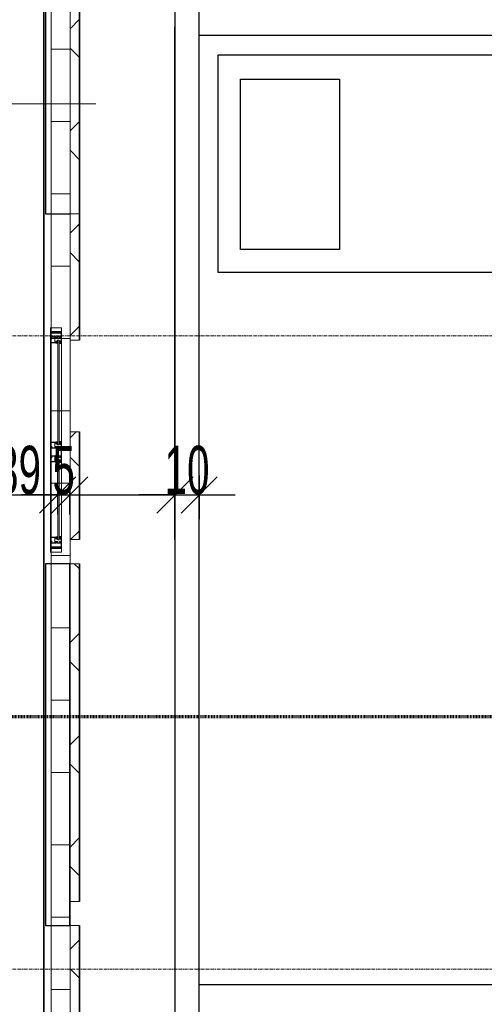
# Model space of a CAD drawing. Header units: millimetres. Extents: x -57334 to 14098, y -25409 to 16656.
# Tile 9 of 50: x -35147 to -33221, y -8455 to -4374. Entities that reach past the tile are written whole.
import ezdxf

# ---------------------------------------------------------------- set-up
doc = ezdxf.new("R2010")
doc.units = ezdxf.units.MM
doc.linetypes.add('Kreska', pattern=[6.35, 3.175, -3.175])
doc.linetypes.add('Linia siatki', pattern=[22.225, 12.7, -3.175, 3.175, -3.175])
for name, color, linetype, lineweight in [('A-ANNO-DIMS', 7, 'Continuous', 5), ('A-DETL-GENF', 7, 'Continuous', 5), ('A-GLAZ', 7, 'Continuous', 5), ('A-ROOF', 7, 'Continuous', 5), ('A-ROOF-PATT', 7, 'Continuous', 35), ('A-WALL', 7, 'Continuous', 5), ('G-ANNO-DIMS', 7, 'Continuous', 5), ('G-ANNO-SYMB', 7, 'Continuous', 5), ('G-IMPT', 7, 'Continuous', 5), ('S-GRID', 7, 'Continuous', 5)]:
    doc.layers.add(name, color=color, linetype=linetype, lineweight=lineweight)
doc.styles.add('Arial_5', font='arial.ttf', dxfattribs={"width": 0.6, "height": 200})
doc.dimstyles.new('standard_wielkość_otworów', dxfattribs={"dimscale": 304.8, "dimtxt": 204.05188, "dimasz": 0.492126, "dimexe": 0.328084, "dimexo": 0.0625, "dimgap": 0, "dimtad": 1, "dimdec": 0, "dimlfac": 0.1, "dimzin": 0, "dimdsep": 46, "dimtxsty": 'Arial_5', "dimblk1": 'OBLIQUE', "dimblk2": 'OBLIQUE', "dimsah": 1, "dimcen": 0.09, "dimazin": 0, "dimtfac": 1, "dimtdec": 4, "dimtix": 1, "dimtmove": 0, "dimatfit": 3, "dimfxl": 0.328084, "dimfxlon": 1, "dimtvp": 1, "dimtolj": 1, "dimtzin": 0, "dimarcsym": 2})

# ---------------------------------------------------------------- blocks, each defined once
blk = doc.blocks.new('_Oblique')
at = {"color": 0, "linetype": 'ByBlock', "lineweight": -2}
blk.add_line((-0.5, -0.5), (0.5, 0.5), dxfattribs=at)
blk = doc.blocks.new('DIMBLOCK117-RZUT PIĘTRA II')
at = {"layer": 'A-ANNO-DIMS', "color": 0, "lineweight": -2, "transparency": 16777216}
for p, q in [((-34989.7, -6425), (-34989.7, -6244)), ((-36329.7, -6263.1), (-36329.7, -6444)), ((-36329.7, -6344), (-34989.7, -6344))]:
    blk.add_line(p, q, dxfattribs=at)
at = {"layer": 'Defpoints', "color": 0, "transparency": 16777216}
for p in [(-36329.7, -6244), (-34989.7, -6344), (-34989.7, -6444)]:
    blk.add_point(p, dxfattribs=at)
at = {"layer": 'A-ANNO-DIMS', "color": 0, "lineweight": -2, "transparency": 16777216, "xscale": 150, "yscale": 150, "zscale": 150, "rotation": 180}
blk.add_blockref('_Oblique', (-36329.7, -6344), dxfattribs=at)
at = {"layer": 'A-ANNO-DIMS', "color": 0, "lineweight": -2, "transparency": 16777216, "xscale": 150, "yscale": 150, "zscale": 150}
blk.add_blockref('_Oblique', (-34989.7, -6344), dxfattribs=at)
at = {"layer": 'A-ANNO-DIMS', "color": 0, "transparency": 16777216, "insert": (-35659.7, -6241.9), "char_height": 200, "width": 327.739, "attachment_point": 5, "style": 'Arial_5'}
blk.add_mtext('\\A1;134', dxfattribs=at)
blk = doc.blocks.new('DIMBLOCK118-RZUT PIĘTRA II')
at = {"layer": 'A-ANNO-DIMS', "color": 0, "lineweight": -2, "transparency": 16777216}
for p, q in [((-34989.7, -6425), (-34989.7, -6244)), ((-34939.7, -6425), (-34939.7, -6244)), ((-34989.7, -6344), (-35139.7, -6344)), ((-34989.7, -6344), (-34939.7, -6344)), ((-34939.7, -6344), (-34789.7, -6344))]:
    blk.add_line(p, q, dxfattribs=at)
at = {"layer": 'Defpoints', "color": 0, "transparency": 16777216}
for p in [(-34939.7, -6344), (-34989.7, -6444), (-34939.7, -6444)]:
    blk.add_point(p, dxfattribs=at)
at = {"layer": 'A-ANNO-DIMS', "color": 0, "lineweight": -2, "transparency": 16777216, "xscale": 150, "yscale": 150, "zscale": 150}
blk.add_blockref('_Oblique', (-34989.7, -6344), dxfattribs=at)
at = {"layer": 'A-ANNO-DIMS', "color": 0, "lineweight": -2, "transparency": 16777216, "xscale": 150, "yscale": 150, "zscale": 150, "rotation": 180}
blk.add_blockref('_Oblique', (-34939.7, -6344), dxfattribs=at)
at = {"layer": 'A-ANNO-DIMS', "color": 0, "transparency": 16777216, "insert": (-34964.7, -6242.3), "char_height": 200, "width": 109.246, "attachment_point": 5, "style": 'Arial_5'}
blk.add_mtext('\\A1;5', dxfattribs=at)
blk = doc.blocks.new('DIMBLOCK119-RZUT PIĘTRA II')
at = {"layer": 'A-ANNO-DIMS', "color": 0, "lineweight": -2, "transparency": 16777216}
for p, q in [((-35893.5, -6425), (-35893.5, -6244)), ((-34503.5, -6263.1), (-34503.5, -6444)), ((-35893.5, -6344), (-34503.5, -6344))]:
    blk.add_line(p, q, dxfattribs=at)
at = {"layer": 'Defpoints', "color": 0, "transparency": 16777216}
for p in [(-34503.5, -6244), (-34503.5, -6344), (-35893.5, -6444)]:
    blk.add_point(p, dxfattribs=at)
at = {"layer": 'A-ANNO-DIMS', "color": 0, "lineweight": -2, "transparency": 16777216, "xscale": 150, "yscale": 150, "zscale": 150, "rotation": 180}
blk.add_blockref('_Oblique', (-35893.5, -6344), dxfattribs=at)
at = {"layer": 'A-ANNO-DIMS', "color": 0, "lineweight": -2, "transparency": 16777216, "xscale": 150, "yscale": 150, "zscale": 150}
blk.add_blockref('_Oblique', (-34503.5, -6344), dxfattribs=at)
at = {"layer": 'A-ANNO-DIMS', "color": 0, "transparency": 16777216, "insert": (-35198.5, -6241.9), "char_height": 200, "width": 327.739, "attachment_point": 5, "style": 'Arial_5'}
blk.add_mtext('\\A1;139', dxfattribs=at)
blk = doc.blocks.new('DIMBLOCK120-RZUT PIĘTRA II')
at = {"layer": 'A-ANNO-DIMS', "color": 0, "lineweight": -2, "transparency": 16777216}
for p, q in [((-34503.5, -6263.1), (-34503.5, -6444)), ((-34403.5, -6263.1), (-34403.5, -6444)), ((-34503.5, -6344), (-34653.5, -6344)), ((-34503.5, -6344), (-34403.5, -6344)), ((-34403.5, -6344), (-34253.5, -6344))]:
    blk.add_line(p, q, dxfattribs=at)
at = {"layer": 'Defpoints', "color": 0, "transparency": 16777216}
for p in [(-34503.5, -6244), (-34403.5, -6244), (-34403.5, -6344)]:
    blk.add_point(p, dxfattribs=at)
at = {"layer": 'A-ANNO-DIMS', "color": 0, "lineweight": -2, "transparency": 16777216, "xscale": 150, "yscale": 150, "zscale": 150}
blk.add_blockref('_Oblique', (-34503.5, -6344), dxfattribs=at)
at = {"layer": 'A-ANNO-DIMS', "color": 0, "lineweight": -2, "transparency": 16777216, "xscale": 150, "yscale": 150, "zscale": 150, "rotation": 180}
blk.add_blockref('_Oblique', (-34403.5, -6344), dxfattribs=at)
at = {"layer": 'A-ANNO-DIMS', "color": 0, "transparency": 16777216, "insert": (-34453.5, -6241.9), "char_height": 200, "width": 218.492, "attachment_point": 5, "style": 'Arial_5'}
blk.add_mtext('\\A1;10', dxfattribs=at)
blk = doc.blocks.new('Aluprof_MB-45_I_Alu_Window-FIX-4-panel_ENG_R-00495 - 1230 x 1484-1595857-RZUT PIĘTRA II')
at = {"layer": 'A-DETL-GENF'}
for p, q in [((6.5, 45), (-400, 45)), ((400, 45), (93.5, 45)), ((-400, 36), (6.5, 36)), ((-400, 30), (6.5, 30)), ((93.5, 36), (400, 36)), ((93.5, 30), (400, 30)), ((11.3, 0), (-403.3, 0)), ((403.2, 0), (61.1, 0))]:
    blk.add_line(p, q, dxfattribs=at)
at = {"layer": 'A-GLAZ', "color": 55, "true_color": 0xafaf3c}
for p, q in [((-465, 45), (-450, 45)), ((-465, 0), (-465, 45)), ((-450, 45), (-450, 0)), ((465, 45), (450, 45)), ((450, 45), (450, 0)), ((465, 0), (465, 45)), ((-450, 0), (-465, 0)), ((450, 0), (465, 0))]:
    blk.add_line(p, q, dxfattribs=at)
at = {"layer": 'G-IMPT'}
for p, q in [((-412.7, 30), (-412.4, 30)), ((-403.2, 26.3), (-405.1, 26.3)), ((-403, 21.6), (-402.9, 23.3)), ((-401.9, 21.4), (-402.8, 21.4)), ((-402.6, 27.3), (-402.7, 26.8)), ((-402.4, 30), (-400.9, 30)), ((-399.9, 28.3), (-401.1, 22.1)), ((6.4, 28.3), (7.6, 22.1)), ((8.9, 30), (7.4, 30)), ((8.4, 21.4), (9.3, 21.4)), ((9.1, 27.3), (9.2, 26.8)), ((9.5, 21.6), (9.4, 23.3)), ((9.7, 26.3), (11.6, 26.3)), ((19.2, 30), (18.9, 30)), ((80.8, 30), (81.1, 30)), ((90.3, 26.3), (88.4, 26.3)), ((90.5, 21.6), (90.6, 23.3)), ((91.6, 21.4), (90.7, 21.4)), ((90.9, 27.3), (90.8, 26.8)), ((91.1, 30), (92.6, 30)), ((93.6, 28.3), (92.4, 22.1)), ((399.9, 28.3), (401.1, 22.1)), ((402.4, 30), (400.9, 30)), ((401.9, 21.4), (402.8, 21.4)), ((402.6, 27.3), (402.7, 26.8)), ((403, 21.6), (402.9, 23.3)), ((403.2, 26.3), (405.1, 26.3)), ((412.7, 30), (412.4, 30))]:
    blk.add_line(p, q, dxfattribs=at)
at = {"layer": 'G-IMPT', "flags": 128}
for points in [[(-400, 44.5), (-400.5, 45), (-450, 45), (-450, 41.4), (-448.5, 41), (-448, 41), (-448, 43), (-445, 43), (-445, 33.2), (-444.8, 33), (-445, 32.8), (-445, 25), (-448, 25), (-448, 27), (-448.5, 27), (-450, 26.6), (-450, 18.4), (-448.5, 18), (-448, 18), (-448, 20), (-445, 20), (-445, 11.2), (-444.8, 11), (-445, 10.8), (-445, 2), (-448, 2), (-448, 4), (-448.5, 4), (-450, 3.6), (-450, 0), (-421, 0), (-421, 3.6), (-422.5, 4), (-423, 4), (-423, 2), (-426, 2), (-426, 10.8), (-426.2, 11), (-426, 11.2), (-426, 20), (-423, 20), (-423, 18), (-422.5, 18), (-421, 18.4), (-421, 29.1), (-421.2, 29.3), (-422, 29.3), (-422.2, 29.1), (-422.2, 27.8), (-426, 27.8), (-426, 32.8), (-426.2, 33), (-426, 33.2), (-426, 38.3), (-422.2, 38.3), (-422.2, 37), (-422, 36.8), (-421.2, 36.8), (-421, 37), (-421, 39.5), (-421.2, 39.7), (-424.5, 39.7), (-424.5, 41), (-426, 41), (-426, 43.4), (-410, 43.4), (-410, 41), (-411.5, 41), (-411.5, 40), (-408, 40), (-407, 41), (-408.5, 41), (-408.5, 43.5), (-401.5, 43.5), (-401.5, 41), (-403, 41), (-402, 40), (-400, 40)], [(-427.6, 26.8), (-427.1, 26.3), (-422.5, 26.3), (-422.5, 21.5), (-427.1, 21.5), (-427.6, 21), (-427.6, 1.6), (-443.4, 1.6), (-443.4, 21), (-443.9, 21.5), (-448.5, 21.5), (-448.5, 23.5), (-443.9, 23.5), (-443.4, 24), (-443.4, 43.4), (-427.6, 43.4)], [(93, 45), (93.5, 44.5), (93.5, 40), (91.5, 40), (90.5, 41), (92, 41), (92, 43.5), (85, 43.5), (85, 41), (86.5, 41), (85.5, 40), (82, 40), (82, 41), (83.5, 41), (83.5, 43.2), (67.5, 43.2), (67.5, 41), (69, 41), (69, 39.7), (72.3, 39.7), (72.5, 39.5), (72.5, 37), (72.3, 36.8), (71.5, 36.8), (71.3, 37), (71.3, 38.3), (67.4, 38.3), (67.4, 33.2), (67.2, 33), (67.4, 32.8), (67.4, 27.8), (71.3, 27.8), (71.3, 29.1), (71.5, 29.3), (72.3, 29.3), (72.5, 29.1), (72.5, 18.4), (71, 18), (70.5, 18), (70.5, 20), (67.5, 20), (67.5, 11.2), (67.3, 11), (67.5, 10.8), (67.5, 2), (70.5, 2), (70.5, 4), (71, 4), (72.5, 3.6), (72.5, 0), (27.5, 0), (27.5, 3.6), (29, 4), (29.5, 4), (29.5, 2), (32.5, 2), (32.5, 10.8), (32.7, 11), (32.5, 11.2), (32.5, 20), (29.5, 20), (29.5, 18), (29, 18), (27.5, 18.4), (27.5, 29.1), (27.7, 29.3), (28.5, 29.3), (28.7, 29.1), (28.7, 27.8), (32.6, 27.8), (32.6, 32.8), (32.8, 33), (32.6, 33.2), (32.6, 38.3), (28.7, 38.3), (28.7, 37), (28.5, 36.8), (27.7, 36.8), (27.5, 37), (27.5, 39.5), (27.7, 39.7), (31, 39.7), (31, 41), (32.5, 41), (32.5, 43.4), (16.5, 43.4), (16.5, 41), (18, 41), (18, 40), (14.5, 40), (13.5, 41), (15, 41), (15, 43.5), (8, 43.5), (8, 41), (9.5, 41), (8.5, 40), (6.5, 40), (6.5, 44.5), (7, 45)], [(34.3, 43.2), (65.7, 43.2), (65.7, 26.5), (66.2, 26), (70.7, 26), (70.7, 21.8), (66.2, 21.8), (65.7, 21.3), (65.7, 1.8), (34.3, 1.8), (34.3, 21.3), (33.8, 21.8), (29.3, 21.8), (29.3, 26), (33.8, 26), (34.3, 26.5)], [(400, 44.5), (400.5, 45), (450, 45), (450, 41.4), (448.5, 41), (448, 41), (448, 43), (445, 43), (445, 33.2), (444.8, 33), (445, 32.8), (445, 25), (448, 25), (448, 27), (448.5, 27), (450, 26.6), (450, 18.4), (448.5, 18), (448, 18), (448, 20), (445, 20), (445, 11.2), (444.8, 11), (445, 10.8), (445, 2), (448, 2), (448, 4), (448.5, 4), (450, 3.6), (450, 0), (421, 0), (421, 3.6), (422.5, 4), (423, 4), (423, 2), (426, 2), (426, 10.8), (426.2, 11), (426, 11.2), (426, 20), (423, 20), (423, 18), (422.5, 18), (421, 18.4), (421, 29.1), (421.2, 29.3), (422, 29.3), (422.2, 29.1), (422.2, 27.8), (426, 27.8), (426, 32.8), (426.2, 33), (426, 33.2), (426, 38.3), (422.2, 38.3), (422.2, 37), (422, 36.8), (421.2, 36.8), (421, 37), (421, 39.5), (421.2, 39.7), (424.5, 39.7), (424.5, 41), (426, 41), (426, 43.4), (410, 43.4), (410, 41), (411.5, 41), (411.5, 40), (408, 40), (407, 41), (408.5, 41), (408.5, 43.5), (401.5, 43.5), (401.5, 41), (403, 41), (402, 40), (400, 40)], [(427.6, 26.8), (427.1, 26.3), (422.5, 26.3), (422.5, 21.5), (427.1, 21.5), (427.6, 21), (427.6, 1.6), (443.4, 1.6), (443.4, 21), (443.9, 21.5), (448.5, 21.5), (448.5, 23.5), (443.9, 23.5), (443.4, 24), (443.4, 43.4), (427.6, 43.4)], [(-423.2, 4.2), (-423.3, 3.8), (-423.9, 3.6), (-425, 4.3), (-424.7, 5.2), (-419.8, 5.2), (-419.8, 1.9), (-419.3, 1.4), (-405.4, 1.4), (-404.4, 2.4), (-404.4, 16.3), (-404.9, 16.8), (-422.2, 16.8), (-425.1, 16.8), (-425.5, 17.7), (-423.6, 19.5), (-423.2, 19.4), (-423.2, 17.8), (-421, 17.8), (-404.8, 17.8), (-404.3, 18.3), (-404.3, 20.5), (-405.5, 20.5), (-410.6, 22.4), (-411, 22.9), (-410.9, 23.3), (-410.2, 23.5), (-405.3, 21.7), (-404.5, 21.7), (-404.8, 23.5), (-403.5, 23.5), (-403, 23), (-403, 0.2), (-403.3, 0), (-421, 0), (-421, 4.2)], [(-406.3, 36.1), (-407.9, 36.1), (-408.7, 36), (-410, 36), (-410.3, 36.3), (-410, 39.7), (-409.7, 40), (-400.3, 40), (-400, 39.7), (-399.7, 36.3), (-400, 36), (-401.3, 36), (-402.1, 36.1), (-403.7, 36.1), (-404.4, 36), (-405.6, 36)], [(12.8, 36.1), (14.4, 36.1), (15.2, 36), (16.5, 36), (16.8, 36.3), (16.5, 39.7), (16.2, 40), (6.8, 40), (6.5, 39.7), (6.2, 36.3), (6.5, 36), (7.8, 36), (8.6, 36.1), (10.2, 36.1), (10.9, 36), (12.1, 36)], [(29.7, 4.2), (29.8, 3.8), (30.4, 3.6), (31.5, 4.3), (31.2, 5.2), (26.3, 5.2), (26.3, 1.9), (25.8, 1.4), (11.9, 1.4), (10.9, 2.4), (10.9, 16.3), (11.4, 16.8), (28.7, 16.8), (31.6, 16.8), (32, 17.7), (30.1, 19.5), (29.7, 19.4), (29.7, 17.8), (27.5, 17.8), (11.3, 17.8), (10.8, 18.3), (10.8, 20.5), (12, 20.5), (17.1, 22.4), (17.5, 22.9), (17.4, 23.3), (16.7, 23.5), (11.8, 21.7), (11, 21.7), (11.3, 23.5), (10, 23.5), (9.5, 23), (9.5, 0.2), (9.7, 0), (27.5, 0), (27.5, 4.2)], [(70.3, 4.2), (70.2, 3.8), (69.6, 3.6), (68.5, 4.3), (68.8, 5.2), (73.7, 5.2), (73.7, 1.9), (74.2, 1.4), (88.1, 1.4), (89.1, 2.4), (89.1, 16.3), (88.6, 16.8), (71.3, 16.8), (68.4, 16.8), (68, 17.7), (69.9, 19.5), (70.3, 19.4), (70.3, 17.8), (72.5, 17.8), (88.7, 17.8), (89.2, 18.3), (89.2, 20.5), (88, 20.5), (82.9, 22.4), (82.5, 22.9), (82.6, 23.3), (83.3, 23.5), (88.2, 21.7), (89, 21.7), (88.7, 23.5), (90, 23.5), (90.5, 23), (90.5, 0.2), (90.2, 0), (72.5, 0), (72.5, 4.2)], [(87.2, 36.1), (85.6, 36.1), (84.8, 36), (83.5, 36), (83.2, 36.3), (83.5, 39.7), (83.8, 40), (93.2, 40), (93.5, 39.7), (93.8, 36.3), (93.5, 36), (92.2, 36), (91.4, 36.1), (89.8, 36.1), (89.1, 36), (87.9, 36)], [(406.3, 36.1), (407.9, 36.1), (408.7, 36), (410, 36), (410.3, 36.3), (410, 39.7), (409.7, 40), (400.3, 40), (400, 39.7), (399.7, 36.3), (400, 36), (401.3, 36), (402.1, 36.1), (403.7, 36.1), (404.4, 36), (405.6, 36)], [(423.2, 4.2), (423.3, 3.8), (423.9, 3.6), (425, 4.3), (424.7, 5.2), (419.8, 5.2), (419.8, 1.9), (419.3, 1.4), (405.4, 1.4), (404.4, 2.4), (404.4, 16.3), (404.9, 16.8), (422.2, 16.8), (425.1, 16.8), (425.5, 17.7), (423.6, 19.5), (423.2, 19.4), (423.2, 17.8), (421, 17.8), (404.8, 17.8), (404.3, 18.3), (404.3, 20.5), (405.5, 20.5), (410.6, 22.4), (411, 22.9), (410.9, 23.3), (410.2, 23.5), (405.3, 21.7), (404.5, 21.7), (404.8, 23.5), (403.5, 23.5), (403, 23), (403, 0.2), (403.2, 0), (421, 0), (421, 4.2)]]:
    blk.add_lwpolyline(points, close=True, dxfattribs=at)
for points in [[(-407, 40), (-407, 41), (-407.5, 41), (-407.5, 41.5), (-407.3, 41.9), (-406.5, 43), (-403.5, 43), (-402.7, 41.9), (-402.5, 41.5), (-402.5, 41), (-403, 41), (-403, 40)], [(13.5, 40), (13.5, 41), (14, 41), (14, 41.5), (13.8, 41.9), (13, 43), (10, 43), (9.2, 41.9), (9, 41.5), (9, 41), (9.5, 41), (9.5, 40)], [(86.5, 40), (86.5, 41), (86, 41), (86, 41.5), (86.2, 41.9), (87, 43), (90, 43), (90.8, 41.9), (91, 41.5), (91, 41), (90.5, 41), (90.5, 40)], [(407, 40), (407, 41), (407.5, 41), (407.5, 41.5), (407.3, 41.9), (406.5, 43), (403.5, 43), (402.7, 41.9), (402.5, 41.5), (402.5, 41), (403, 41), (403, 40)], [(-354, 36), (-414, 36), (-414, 30), (-354, 30)], [(-403.1, 23.5), (-405.2, 23.5), (-405.4, 22.7)], [(-39.5, 36), (20.5, 36), (20.5, 30), (-39.5, 30)], [(9.6, 23.5), (11.7, 23.5), (11.9, 22.7)], [(139.5, 36), (79.5, 36), (79.5, 30), (139.5, 30)], [(90.4, 23.5), (88.3, 23.5), (88.1, 22.7)], [(354, 36), (414, 36), (414, 30), (354, 30)], [(403.1, 23.5), (405.2, 23.5), (405.4, 22.7)]]:
    blk.add_lwpolyline(points, dxfattribs=at)
at = {"layer": 'G-IMPT'}
for centre in [(-405, 41.3), (11.5, 41.3), (88.5, 41.3), (405, 41.3)]:
    blk.add_circle(centre, 1, dxfattribs=at)
for centre, radius, start, end in [((-412.8, 29.2), 0.82, 88.3309, 254.1936), ((-416.2, 18), 10.9, 24.1906, 72.9309), ((-413, 22.9), 7.1, 38.4087, 84.7254), ((-407, 27.7), 0.57, 216.6541, 311.4905), ((-402.3, 25.2), 4.82, 91.8339, 154.522), ((-405.9, 22.8), 0.5, 224.7824, 345), ((-402.3, 26), 3.53, 72.0819, 164.2736), ((-405.1, 27), 0.606, 180.9387, 274.7577), ((-403.4, 27), 0.711, 284.2724, 341.4484), ((-403.1, 23.3), 0.2, 355, 90), ((-402.8, 21.6), 0.2, 175, 270), ((-401.2, 27), 1.38, 95.8715, 168.0912), ((-401.9, 22.2), 0.8, 270, 355.7208), ((-401.4, 28.9), 0.492, 278.4511, 68.4438), ((-401, 28.8), 1.19, 335.9195, 86.1021), ((7.5, 28.8), 1.19, 93.8979, 204.0805), ((7.9, 28.9), 0.492, 111.5562, 261.5489), ((8.4, 22.2), 0.8, 184.2792, 270), ((8.8, 26), 3.53, 15.7264, 107.9181), ((7.7, 27), 1.38, 11.9088, 84.1285), ((8.8, 25.2), 4.82, 25.478, 88.1661), ((9.9, 27), 0.711, 198.5516, 255.7276), ((9.3, 21.6), 0.2, 270, 5), ((9.6, 23.3), 0.2, 90, 185), ((11.6, 27), 0.606, 265.2423, 359.0613), ((12.4, 22.8), 0.5, 195, 315.2176), ((22.7, 18), 10.9, 107.0691, 155.8094), ((13.5, 27.7), 0.57, 228.5095, 323.3459), ((19.5, 22.9), 7.1, 95.2746, 141.5913), ((19.3, 29.2), 0.82, 285.8064, 91.6691), ((80.7, 29.2), 0.82, 88.3309, 254.1936), ((77.3, 18), 10.9, 24.1906, 72.9309), ((80.5, 22.9), 7.1, 38.4087, 84.7254), ((86.5, 27.7), 0.57, 216.6541, 311.4905), ((91.2, 25.2), 4.82, 91.8339, 154.522), ((87.6, 22.8), 0.5, 224.7824, 345), ((91.2, 26), 3.53, 72.0819, 164.2736), ((88.4, 27), 0.606, 180.9387, 274.7577), ((90.1, 27), 0.711, 284.2724, 341.4484), ((90.4, 23.3), 0.2, 355, 90), ((90.7, 21.6), 0.2, 175, 270), ((92.3, 27), 1.38, 95.8715, 168.0912), ((91.6, 22.2), 0.8, 270, 355.7208), ((92.1, 28.9), 0.492, 278.4511, 68.4438), ((92.5, 28.8), 1.19, 335.9195, 86.1021), ((401, 28.8), 1.19, 93.8979, 204.0805), ((401.4, 28.9), 0.492, 111.5562, 261.5489), ((401.9, 22.2), 0.8, 184.2792, 270), ((402.3, 26), 3.53, 15.7264, 107.9181), ((401.2, 27), 1.38, 11.9088, 84.1285), ((402.3, 25.2), 4.82, 25.478, 88.1661), ((403.4, 27), 0.711, 198.5516, 255.7276), ((402.8, 21.6), 0.2, 270, 5), ((403.1, 23.3), 0.2, 90, 185), ((405.1, 27), 0.606, 265.2423, 359.0613), ((405.9, 22.8), 0.5, 195, 315.2176), ((416.2, 18), 10.9, 107.0691, 155.8094), ((407, 27.7), 0.57, 228.5095, 323.3459), ((413, 22.9), 7.1, 95.2746, 141.5913), ((412.8, 29.2), 0.82, 285.8064, 91.6691)]:
    blk.add_arc(centre, radius, start, end, dxfattribs=at)

msp = doc.modelspace()

# ---------------------------------------------------------------- hatches: boundary and pattern name
at = {"layer": 'A-ROOF-PATT', "lineweight": 5}
h = msp.add_hatch(dxfattribs=at)
h.set_pattern_fill('FP_1', color=256, style=0, pattern_type=2)
h.set_pattern_definition([(0, (0, 0), (0, 299.803), []), (90, (0, 0), (-299.803, 2e-14), [])])
h.paths.add_polyline_path([(-35016.3, -12888.5), (-30356.8, -12931), (-30356.8, -10561), (-10402.7, -10561), (-10402.7, -12931), (-5606.8, -12931), (-5606.8, 1742.2), (-27689.4, 1742.2), (-27689.4, 1664.4), (-5684.6, 1664.4), (-5684.6, -12853.2), (-10324.9, -12853.2), (-10324.9, -10483.2), (-30434.6, -10483.2), (-30434.6, -12853.2), (-34938.5, -12853.2), (-34938.5, 1664.4), (-33349.4, 1664.4), (-33349.4, 1742.2), (-35016.3, 1742.2), (-35016.3, -11461.5)])
h = msp.add_hatch(dxfattribs=at)
h.set_pattern_fill('FP_2', color=256, style=0, pattern_type=2)
h.set_pattern_definition([(45, (0, 0), (-211.9927, 211.9927), []), (135, (0, 0), (-211.9927, -211.9927), [])])
h.paths.add_polyline_path([(-8762, -12853.2), (-5684.6, -12853.2), (-5684.6, -8454.4), (-5723.5, -8454.4), (-5723.5, -12814.3), (-10286, -12814.3), (-10286, -10444.3), (-14203.4, -10444.3), (-14203.4, -10483.2), (-10324.9, -10483.2), (-10324.9, -12853.2)])
h.paths.add_polyline_path([(-34125.3, -12853.2), (-30434.6, -12853.2), (-30434.6, -10483.2), (-28093.4, -10483.2), (-28093.4, -10444.3), (-30473.5, -10444.3), (-30473.5, -12814.3), (-34899.6, -12812.5), (-34899.6, -8129.2), (-34939.7, -8129.2), (-34938.5, -12853.2)])
h.paths.add_polyline_path([(-21103.4, -10483.2), (-19883.4, -10483.2), (-19883.4, -10444.3), (-21103.4, -10444.3)])
h.paths.add_polyline_path([(-26783.4, -10483.2), (-26783.4, -10444.3), (-28003.4, -10444.3), (-28003.4, -10483.2), (-27361.8, -10483.2)])
h.paths.add_polyline_path([(-24643.4, -10483.2), (-24643.4, -10444.3), (-26693.4, -10444.3), (-26693.4, -10483.2), (-25670.9, -10483.2)])
h.paths.add_polyline_path([(-24553.4, -10483.2), (-23333.4, -10483.2), (-23333.4, -10444.3), (-24553.4, -10444.3)])
h.paths.add_polyline_path([(-23243.4, -10483.2), (-21193.4, -10483.2), (-21193.4, -10444.3), (-23243.4, -10444.3)])
h.paths.add_polyline_path([(-15525.5, -10483.2), (-14293.4, -10483.2), (-14293.4, -10444.3), (-16343.4, -10444.3), (-16343.4, -10483.2)])
h.paths.add_polyline_path([(-19793.4, -10483.2), (-17743.4, -10483.2), (-17743.4, -10444.3), (-19793.4, -10444.3)])
h.paths.add_polyline_path([(-17216.4, -10483.2), (-16433.4, -10483.2), (-16433.4, -10444.3), (-17653.4, -10444.3), (-17653.4, -10483.2)])
h.paths.add_polyline_path([(-5723.5, -8164.4), (-5684.6, -8164.4), (-5684.6, -7639.4), (-5723.5, -7639.4), (-5723.5, -7915.8)])
h.paths.add_polyline_path([(-34938.5, -8029.2), (-34899.6, -8029.2), (-34899.6, -6629.2), (-34939.7, -6629.2), (-34938.5, -6721)])
h.paths.add_polyline_path([(-5723.5, -7549.4), (-5684.6, -7549.4), (-5684.6, -6249.4), (-5723.5, -6249.4), (-5723.5, -6721)])
h.paths.add_polyline_path([(-34899.6, -6529.2), (-34899.6, -6082.6), (-34938.5, -6082.6), (-34938.5, -6529.2)])
h.paths.add_polyline_path([(-5684.6, -6159.4), (-5684.6, -5694.4), (-5723.5, -5694.4), (-5723.5, -6159.4)])
h.paths.add_polyline_path([(-34899.6, -5702.6), (-34899.6, -3002.6), (-34938.5, -3002.6), (-34938.5, -5702.6)])
h.paths.add_polyline_path([(-5684.6, -5404.4), (-5684.6, -2334.2), (-5723.5, -2334.2), (-5723.5, -5404.4)])
h.paths.add_polyline_path([(-34899.6, -2622.6), (-34899.6, -2179.2), (-34939.7, -2179.2), (-34938.5, -2622.6)])
h.paths.add_polyline_path([(-5684.6, -2244.2), (-5684.6, 1664.4), (-10533.4, 1664.4), (-10533.4, 1625.5), (-5723.5, 1625.5), (-5723.5, -2244.2)])
h.paths.add_polyline_path([(-34939.7, -2081.1), (-34899.6, -2079.2), (-34899.6, -681.1), (-34938.5, -679.2), (-34938.5, -1941.7)])
h.paths.add_polyline_path([(-34938.5, -579.2), (-34899.6, -579.2), (-34899.6, 1627.3), (-33349.4, 1625.5), (-33349.4, 1664.4), (-34938.5, 1666.2), (-34938.5, 447.9)])
h.paths.add_polyline_path([(-19793.4, 1625.5), (-17743.4, 1625.5), (-17743.4, 1664.4), (-19793.4, 1664.4)])
h.paths.add_polyline_path([(-14293.4, 1625.5), (-14293.4, 1664.4), (-16343.4, 1664.4), (-16343.4, 1625.5), (-15525.5, 1625.5)])
h.paths.add_polyline_path([(-27689.4, 1625.5), (-24643.4, 1625.5), (-24643.4, 1664.4), (-27689.4, 1664.4), (-27689.4, 1642.7)])
h.paths.add_polyline_path([(-12893.4, 1625.5), (-10833.4, 1625.5), (-10833.4, 1664.4), (-12893.4, 1664.4)])
h.paths.add_polyline_path([(-12983.4, 1625.5), (-12983.4, 1664.4), (-14203.4, 1664.4), (-14203.4, 1625.5), (-13834.6, 1625.5)])
h.paths.add_polyline_path([(-24553.4, 1625.5), (-23333.4, 1625.5), (-23333.4, 1664.4), (-24553.4, 1664.4)])
h.paths.add_polyline_path([(-23243.4, 1625.5), (-21193.4, 1625.5), (-21193.4, 1664.4), (-23243.4, 1664.4)])
h.paths.add_polyline_path([(-17216.4, 1625.5), (-16433.4, 1625.5), (-16433.4, 1664.4), (-17653.4, 1664.4), (-17653.4, 1625.5)])
h.paths.add_polyline_path([(-21103.4, 1625.5), (-19883.4, 1625.5), (-19883.4, 1664.4), (-21103.4, 1664.4)])

# ---------------------------------------------------------------- linework, layer by layer
for p, q in [((-34503.5, -6529.2), (-34503.5, -4404.2)), ((-31133.4, -4439.4), (-34403.5, -4439.4)), ((-32226.1, -4521.4), (-34326.1, -4521.4)), ((-34326.1, -4521.4), (-34326.1, -5421.4)), ((-34326.1, -5421.4), (-32226.1, -5421.4)), ((-31253.4, -8374.4), (-34403.5, -8374.4))]:
    msp.add_line(p, q)
msp.add_lwpolyline([(-34231.7, -5327.1), (-34231.7, -4621), (-33822.1, -4621), (-33822.1, -5327.1)], close=True)
at = {"layer": 'A-ROOF', "lineweight": 35}
for p, q in [((-35047.4, 1775.1), (-35047.4, -12960.3)), ((-34899.6, -5702.6), (-34899.6, -3002.6)), ((-34899.6, -6529.2), (-34899.6, -6082.6)), ((-34899.6, -8029.2), (-34899.6, -6629.2)), ((-34899.6, -12812.5), (-34899.6, -8129.2))]:
    msp.add_line(p, q, dxfattribs=at)
at = {"layer": 'A-ROOF'}
for p, q in [((-35016.3, -12929.1), (-35016.3, 1744)), ((-34938.5, -6629.2), (-34938.5, 1666.2)), ((-34938.5, -12851.4), (-34938.5, -6629.2))]:
    msp.add_line(p, q, dxfattribs=at)
at = {"layer": 'A-WALL', "lineweight": 25}
for p, q in [((-34403.5, -6082.6), (-34403.5, -422.6)), ((-34503.5, -2179.2), (-34503.5, -6082.6)), ((-35039.7, -3679.1), (-35039.7, -5179.1)), ((-35039.7, -5179.1), (-34939.7, -5179.1)), ((-34503.5, -6082.6), (-34503.5, -6529.2)), ((-34403.5, -8282.6), (-34403.5, -6082.6)), ((-34503.5, -6529.2), (-34503.5, -8029.2)), ((-35039.7, -6629.2), (-35039.7, -8129.2)), ((-34939.7, -6629.2), (-35039.7, -6629.2)), ((-34939.7, -8129.2), (-34939.7, -6629.2)), ((-34503.5, -8029.2), (-34505.5, -12445.2)), ((-35039.7, -8129.2), (-34939.7, -8129.2)), ((-34403.5, -12347), (-34403.5, -8282.6))]:
    msp.add_line(p, q, dxfattribs=at)
at = {"layer": 'A-WALL'}
for p, q in [((-34899.6, -5179.1), (-34938.5, -5179.1)), ((-34938.5, -5702.6), (-34899.6, -5702.6)), ((-34938.5, -6082.6), (-34899.6, -6082.6)), ((-34938.5, -6529.2), (-34899.6, -6529.2)), ((-34938.5, -6629.2), (-34899.6, -6629.2)), ((-34899.6, -8029.2), (-34938.5, -8029.2)), ((-34899.6, -8129.2), (-34938.5, -8129.2))]:
    msp.add_line(p, q, dxfattribs=at)
at = {"layer": 'G-ANNO-DIMS'}
msp.add_line((-34831.4, -4722.9), (-36331.4, -4722.9), dxfattribs=at)
at = {"layer": 'G-ANNO-SYMB', "linetype": 'Kreska', "lineweight": 70}
msp.add_line((-55829.6, -7263.1), (-675.3, -7263.1), dxfattribs=at)
at = {"layer": 'S-GRID', "linetype": 'Linia siatki'}
for p, q in [((-55866.7, -5684.4), (559.4, -5684.4)), ((-55866.7, -8309.4), (559.4, -8309.4))]:
    msp.add_line(p, q, dxfattribs=at)

# ---------------------------------------------------------------- block references
at = {"layer": 'A-GLAZ', "color": 55, "true_color": 0xafaf3c, "rotation": 270}
msp.add_blockref('Aluprof_MB-45_I_Alu_Window-FIX-4-panel_ENG_R-00495 - 1230 x 1484-1595857-RZUT PIĘTRA II', (-35018.9, -6116.5), dxfattribs=at)

# ---------------------------------------------------------------- dimensions: what is measured, and where the dimension line sits
at = {"layer": 'A-ANNO-DIMS', "color": 250, "true_color": 0x303030}
for base, p1, p2, override, picture, middle in [((-34989.7, -6344), (-36329.7, -6244), (-34989.7, -6444), {"dimpost": '<>', "dimfxl": 1354.843164}, 'DIMBLOCK117-RZUT PIĘTRA II', (-35659.7, -6241.9)), ((-34503.5, -6344), (-35893.5, -6444), (-34503.5, -6244), {"dimpost": '<>', "dimfxl": 1404.31478}, 'DIMBLOCK119-RZUT PIĘTRA II', (-35198.5, -6241.9)), ((-34939.7, -6344), (-34989.7, -6444), (-34939.7, -6444), {"dimpost": '<>', "dimfxl": 50}, 'DIMBLOCK118-RZUT PIĘTRA II', (-34964.7, -6242.3)), ((-34403.5, -6344), (-34503.5, -6244), (-34403.5, -6244), {"dimpost": '<>', "dimfxl": 100}, 'DIMBLOCK120-RZUT PIĘTRA II', (-34453.5, -6241.9))]:
    dim = msp.add_linear_dim(base=base, p1=p1, p2=p2, dimstyle='standard_wielkość_otworów', override=override, dxfattribs=at)
    dim.commit()
    dim.dimension.update_dxf_attribs({"geometry": picture, "text_midpoint": middle})

doc.saveas('drawing.dxf')
